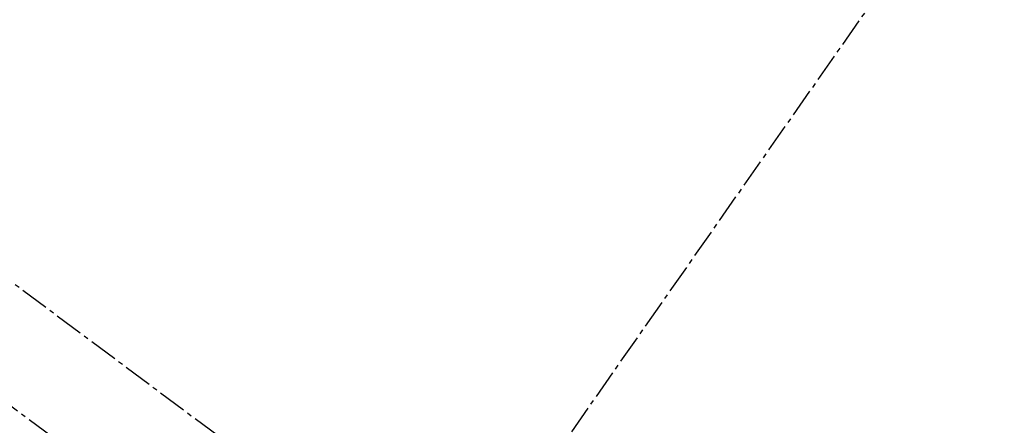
# Model space of a CAD drawing. Header units: metres. Extents: x 189938 to 192675, y 307646 to 311153.
# Tile 49 of 100: x 191346 to 191445, y 309292 to 309332. Entities that reach past the tile are written whole.
import ezdxf

# ---------------------------------------------------------------- set-up
doc = ezdxf.new("R2010")
doc.units = ezdxf.units.M
doc.linetypes.add('1-200 CENTER', pattern=[4.28625, 2.8575, -0.47625, 0.47625, -0.47625])
doc.layers.add('PH-BEST-KADASTRALE-GRENS', color=240, linetype='1-200 CENTER')

msp = doc.modelspace()

# ---------------------------------------------------------------- linework, layer by layer
at = {"layer": 'PH-BEST-KADASTRALE-GRENS', "flags": 128}
for points in [[(191576.946, 309145.718), (191398.361, 309254.363), (191377.68, 309269.854), (191311.123, 309319.459), (191300.77, 309324.182), (191275.698, 309335.347), (191265.762, 309339.772), (191261.558, 309341.644), (191209.683, 309355.908), (191170.09, 309364.744)], [(191264.704, 309351.151), (191264.935, 309351.088), (191304.875, 309333.3), (191316.245, 309328.114), (191383.454, 309278.023), (191388.95, 309273.906)], [(191388.95, 309273.906), (191395.291, 309282.73), (191435.422, 309340.011)]]:
    msp.add_lwpolyline(points, dxfattribs=at)

doc.saveas('drawing.dxf')
